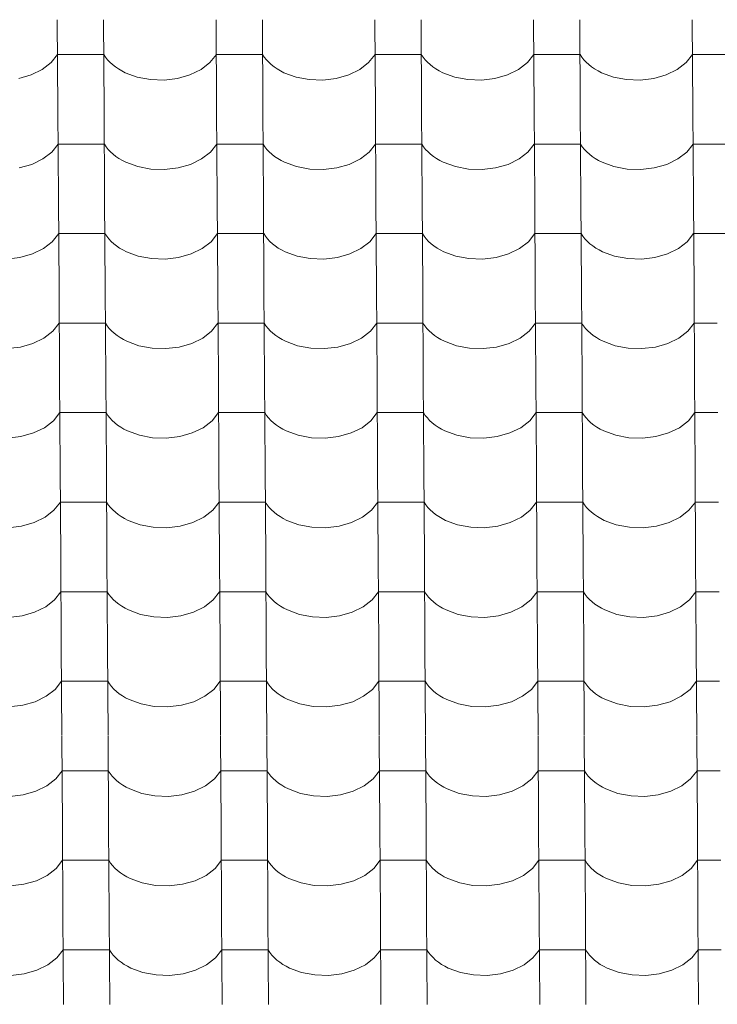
# Model space of a CAD drawing. Header units: millimetres. Extents: x -29001 to 109416, y -1251 to 13451.
# Tile 144 of 163: x -5852 to -5127, y 8009 to 9032. Entities that reach past the tile are written whole.
import ezdxf

# ---------------------------------------------------------------- set-up
doc = ezdxf.new("R2010")
doc.units = ezdxf.units.MM
doc.header["$MEASUREMENT"] = 0
doc.layers.add('POHLED JIŽNÍ_1_Konstrukce - nosné', color=7, linetype='Continuous')
doc.layers.add('POHLED JIŽNÍ_1_Nové_Výplně - Povrchové', color=7, linetype='Continuous')

# ---------------------------------------------------------------- blocks, each defined once
blk = doc.blocks.new('*X1', base_point=(-31394.7, -25864.9))
at = {"layer": 'POHLED JIŽNÍ_1_Nové_Výplně - Povrchové', "color": 21, "linetype": 'Continuous', "lineweight": 20, "true_color": 0xffaaaa}
for p, q in [((-5812.9, 9032.1), (-5812.3, 8939.4)), ((-5764.8, 9032.1), (-5764.3, 8939.4)), ((-5647.9, 9032.1), (-5647.3, 8939.4)), ((-5599.8, 9032.1), (-5599.3, 8939.4)), ((-5482.9, 9032.1), (-5482.3, 8939.4)), ((-5434.8, 9032.1), (-5434.3, 8939.4)), ((-5317.9, 9032.1), (-5317.3, 8939.4)), ((-5269.8, 9032.1), (-5269.3, 8939.4)), ((-5152.9, 9032.1), (-5152.3, 8939.4)), ((-5819.3, 8987.6), (-5812.6, 8995.9)), ((-5788.6, 8995.9), (-5812.6, 8995.9)), ((-5764.6, 8995.9), (-5788.6, 8995.9)), ((-5764.6, 8995.9), (-5762.8, 8993.2)), ((-5762.8, 8993.2), (-5760.6, 8990.5)), ((-5760.6, 8990.5), (-5758.2, 8987.9)), ((-5654.3, 8987.6), (-5647.6, 8995.9)), ((-5623.6, 8995.9), (-5647.6, 8995.9)), ((-5599.6, 8995.9), (-5623.6, 8995.9)), ((-5599.6, 8995.9), (-5597.8, 8993.2)), ((-5597.8, 8993.2), (-5595.6, 8990.5)), ((-5595.6, 8990.5), (-5593.2, 8987.9)), ((-5489.3, 8987.6), (-5482.6, 8995.9)), ((-5458.6, 8995.9), (-5482.6, 8995.9)), ((-5434.6, 8995.9), (-5458.6, 8995.9)), ((-5434.6, 8995.9), (-5432.8, 8993.2)), ((-5432.8, 8993.2), (-5430.6, 8990.5)), ((-5430.6, 8990.5), (-5428.2, 8987.9)), ((-5324.3, 8987.6), (-5317.6, 8995.9)), ((-5293.6, 8995.9), (-5317.6, 8995.9)), ((-5269.6, 8995.9), (-5293.6, 8995.9)), ((-5269.6, 8995.9), (-5267.8, 8993.2)), ((-5267.8, 8993.2), (-5265.6, 8990.5)), ((-5265.6, 8990.5), (-5263.2, 8987.9)), ((-5159.3, 8987.6), (-5152.7, 8995.9)), ((-5128.6, 8995.9), (-5152.7, 8995.9)), ((-5104.6, 8995.9), (-5128.6, 8995.9)), ((-5840, 8974.8), (-5828.5, 8980.4)), ((-5828.5, 8980.4), (-5819.3, 8987.6)), ((-5758.2, 8987.9), (-5755.5, 8985.4)), ((-5755.5, 8985.4), (-5752.6, 8983.1)), ((-5752.6, 8983.1), (-5749.4, 8980.9)), ((-5749.4, 8980.9), (-5745.9, 8978.9)), ((-5675, 8974.8), (-5663.5, 8980.4)), ((-5663.5, 8980.4), (-5654.3, 8987.6)), ((-5593.2, 8987.9), (-5590.5, 8985.4)), ((-5590.5, 8985.4), (-5587.6, 8983.1)), ((-5587.6, 8983.1), (-5584.4, 8980.9)), ((-5584.4, 8980.9), (-5580.9, 8978.9)), ((-5510, 8974.8), (-5498.5, 8980.4)), ((-5498.5, 8980.4), (-5489.3, 8987.6)), ((-5428.2, 8987.9), (-5425.5, 8985.4)), ((-5425.5, 8985.4), (-5422.6, 8983.1)), ((-5422.6, 8983.1), (-5419.4, 8980.9)), ((-5419.4, 8980.9), (-5415.9, 8978.9)), ((-5345, 8974.8), (-5333.5, 8980.4)), ((-5333.5, 8980.4), (-5324.3, 8987.6)), ((-5263.2, 8987.9), (-5260.5, 8985.4)), ((-5260.5, 8985.4), (-5257.6, 8983.1)), ((-5257.6, 8983.1), (-5254.4, 8980.9)), ((-5254.4, 8980.9), (-5250.9, 8978.9)), ((-5180, 8974.8), (-5168.5, 8980.4)), ((-5168.5, 8980.4), (-5159.3, 8987.6)), ((-5853, 8971.1), (-5840, 8974.8)), ((-5745.9, 8978.9), (-5742.3, 8977)), ((-5742.3, 8977), (-5729.8, 8972.5)), ((-5729.8, 8972.5), (-5716.1, 8969.9)), ((-5716.1, 8969.9), (-5702, 8969.4)), ((-5702, 8969.4), (-5688, 8971.1)), ((-5688, 8971.1), (-5675, 8974.8)), ((-5580.9, 8978.9), (-5577.3, 8977)), ((-5577.3, 8977), (-5564.8, 8972.5)), ((-5564.8, 8972.5), (-5551.2, 8969.9)), ((-5551.2, 8969.9), (-5537, 8969.4)), ((-5537, 8969.4), (-5523, 8971.1)), ((-5523, 8971.1), (-5510, 8974.8)), ((-5415.9, 8978.9), (-5412.3, 8977)), ((-5412.3, 8977), (-5399.8, 8972.5)), ((-5399.8, 8972.5), (-5386.2, 8969.9)), ((-5386.2, 8969.9), (-5372, 8969.4)), ((-5372, 8969.4), (-5358, 8971.1)), ((-5358, 8971.1), (-5345, 8974.8)), ((-5250.9, 8978.9), (-5247.3, 8977)), ((-5247.3, 8977), (-5234.8, 8972.5)), ((-5234.8, 8972.5), (-5221.2, 8969.9)), ((-5221.2, 8969.9), (-5207, 8969.4)), ((-5207, 8969.4), (-5193, 8971.1)), ((-5193, 8971.1), (-5180, 8974.8)), ((-5812.3, 8939.1), (-5811.7, 8846.4)), ((-5764.3, 8939.1), (-5763.7, 8846.4)), ((-5647.3, 8939.1), (-5646.7, 8846.4)), ((-5599.3, 8939.1), (-5598.7, 8846.4)), ((-5482.3, 8939.1), (-5481.7, 8846.4)), ((-5434.3, 8939.1), (-5433.7, 8846.4)), ((-5317.3, 8939.1), (-5316.7, 8846.4)), ((-5269.3, 8939.1), (-5268.7, 8846.4)), ((-5152.3, 8939.1), (-5151.7, 8846.4)), ((-5818.7, 8894.5), (-5812.1, 8902.9)), ((-5788, 8902.9), (-5812.1, 8902.9)), ((-5764, 8902.9), (-5788, 8902.9)), ((-5764, 8902.9), (-5762.2, 8900.1)), ((-5762.2, 8900.1), (-5760, 8897.4)), ((-5653.7, 8894.5), (-5647.1, 8902.9)), ((-5623, 8902.9), (-5647.1, 8902.9)), ((-5599, 8902.9), (-5623, 8902.9)), ((-5599, 8902.9), (-5597.2, 8900.1)), ((-5597.2, 8900.1), (-5595, 8897.4)), ((-5488.7, 8894.5), (-5482.1, 8902.9)), ((-5458, 8902.9), (-5482.1, 8902.9)), ((-5434, 8902.9), (-5458, 8902.9)), ((-5434, 8902.9), (-5432.2, 8900.1)), ((-5432.2, 8900.1), (-5430.1, 8897.4)), ((-5323.7, 8894.5), (-5317.1, 8902.9)), ((-5293.1, 8902.9), (-5317.1, 8902.9)), ((-5269, 8902.9), (-5293.1, 8902.9)), ((-5269, 8902.9), (-5267.2, 8900.1)), ((-5267.2, 8900.1), (-5265.1, 8897.4)), ((-5158.7, 8894.5), (-5152.1, 8902.9)), ((-5128.1, 8902.9), (-5152.1, 8902.9)), ((-5104, 8902.9), (-5128.1, 8902.9)), ((-5827.9, 8887.4), (-5818.7, 8894.5)), ((-5760, 8897.4), (-5757.6, 8894.9)), ((-5757.6, 8894.9), (-5754.9, 8892.4)), ((-5754.9, 8892.4), (-5752, 8890.1)), ((-5752, 8890.1), (-5748.8, 8887.9)), ((-5748.8, 8887.9), (-5745.3, 8885.9)), ((-5662.9, 8887.4), (-5653.7, 8894.5)), ((-5595, 8897.4), (-5592.6, 8894.9)), ((-5592.6, 8894.9), (-5589.9, 8892.4)), ((-5589.9, 8892.4), (-5587, 8890.1)), ((-5587, 8890.1), (-5583.8, 8887.9)), ((-5583.8, 8887.9), (-5580.4, 8885.9)), ((-5497.9, 8887.4), (-5488.7, 8894.5)), ((-5430.1, 8897.4), (-5427.6, 8894.9)), ((-5427.6, 8894.9), (-5424.9, 8892.4)), ((-5424.9, 8892.4), (-5422, 8890.1)), ((-5422, 8890.1), (-5418.8, 8887.9)), ((-5418.8, 8887.9), (-5415.4, 8885.9)), ((-5332.9, 8887.4), (-5323.7, 8894.5)), ((-5265.1, 8897.4), (-5262.6, 8894.9)), ((-5262.6, 8894.9), (-5259.9, 8892.4)), ((-5259.9, 8892.4), (-5257, 8890.1)), ((-5257, 8890.1), (-5253.8, 8887.9)), ((-5253.8, 8887.9), (-5250.4, 8885.9)), ((-5168, 8887.4), (-5158.7, 8894.5)), ((-5852.4, 8878.1), (-5839.4, 8881.8)), ((-5839.4, 8881.8), (-5827.9, 8887.4)), ((-5745.3, 8885.9), (-5741.7, 8884)), ((-5741.7, 8884), (-5729.2, 8879.5)), ((-5729.2, 8879.5), (-5715.6, 8876.9)), ((-5701.4, 8876.4), (-5687.4, 8878.1)), ((-5687.4, 8878.1), (-5674.4, 8881.8)), ((-5674.4, 8881.8), (-5662.9, 8887.4)), ((-5580.4, 8885.9), (-5576.7, 8884)), ((-5576.7, 8884), (-5564.2, 8879.5)), ((-5564.2, 8879.5), (-5550.6, 8876.9)), ((-5536.4, 8876.4), (-5522.4, 8878.1)), ((-5522.4, 8878.1), (-5509.4, 8881.8)), ((-5509.4, 8881.8), (-5497.9, 8887.4)), ((-5415.4, 8885.9), (-5411.7, 8884)), ((-5411.7, 8884), (-5399.2, 8879.5)), ((-5399.2, 8879.5), (-5385.6, 8876.9)), ((-5371.4, 8876.4), (-5357.4, 8878.1)), ((-5357.4, 8878.1), (-5344.4, 8881.8)), ((-5344.4, 8881.8), (-5332.9, 8887.4)), ((-5250.4, 8885.9), (-5246.7, 8884)), ((-5246.7, 8884), (-5234.3, 8879.5)), ((-5234.3, 8879.5), (-5220.6, 8876.9)), ((-5206.4, 8876.4), (-5192.4, 8878.1)), ((-5192.4, 8878.1), (-5179.4, 8881.8)), ((-5179.4, 8881.8), (-5168, 8887.4)), ((-5715.6, 8876.9), (-5701.4, 8876.4)), ((-5550.6, 8876.9), (-5536.4, 8876.4)), ((-5385.6, 8876.9), (-5371.4, 8876.4)), ((-5220.6, 8876.9), (-5206.4, 8876.4)), ((-5811.7, 8846.1), (-5811.1, 8753.4)), ((-5763.7, 8846.1), (-5763.1, 8753.4)), ((-5646.7, 8846.1), (-5646.1, 8753.4)), ((-5598.7, 8846.1), (-5598.1, 8753.4)), ((-5481.7, 8846.1), (-5481.1, 8753.4)), ((-5433.7, 8846.1), (-5433.1, 8753.4)), ((-5316.7, 8846.1), (-5316.1, 8753.4)), ((-5268.7, 8846.1), (-5268.1, 8753.4)), ((-5151.7, 8846.1), (-5151.1, 8753.4)), ((-5818.1, 8801.5), (-5811.5, 8809.9)), ((-5787.5, 8809.9), (-5811.5, 8809.9)), ((-5763.4, 8809.9), (-5787.5, 8809.9)), ((-5763.4, 8809.9), (-5761.6, 8807.1)), ((-5761.6, 8807.1), (-5759.5, 8804.4)), ((-5653.1, 8801.5), (-5646.5, 8809.9)), ((-5622.5, 8809.9), (-5646.5, 8809.9)), ((-5598.4, 8809.9), (-5622.5, 8809.9)), ((-5598.4, 8809.9), (-5596.6, 8807.1)), ((-5596.6, 8807.1), (-5594.5, 8804.4)), ((-5488.1, 8801.5), (-5481.5, 8809.9)), ((-5457.5, 8809.9), (-5481.5, 8809.9)), ((-5433.4, 8809.9), (-5457.5, 8809.9)), ((-5433.4, 8809.9), (-5431.6, 8807.1)), ((-5431.6, 8807.1), (-5429.5, 8804.4)), ((-5323.1, 8801.5), (-5316.5, 8809.9)), ((-5292.5, 8809.9), (-5316.5, 8809.9)), ((-5268.5, 8809.9), (-5292.5, 8809.9)), ((-5268.5, 8809.9), (-5266.6, 8807.1)), ((-5266.6, 8807.1), (-5264.5, 8804.4)), ((-5158.1, 8801.5), (-5151.5, 8809.9)), ((-5127.5, 8809.9), (-5151.5, 8809.9)), ((-5103.5, 8809.9), (-5127.5, 8809.9)), ((-5827.4, 8794.4), (-5818.1, 8801.5)), ((-5759.5, 8804.4), (-5757, 8801.8)), ((-5757, 8801.8), (-5754.3, 8799.4)), ((-5754.3, 8799.4), (-5751.4, 8797.1)), ((-5751.4, 8797.1), (-5748.2, 8794.9)), ((-5662.4, 8794.4), (-5653.1, 8801.5)), ((-5594.5, 8804.4), (-5592, 8801.8)), ((-5592, 8801.8), (-5589.3, 8799.4)), ((-5589.3, 8799.4), (-5586.4, 8797.1)), ((-5586.4, 8797.1), (-5583.2, 8794.9)), ((-5497.4, 8794.4), (-5488.1, 8801.5)), ((-5429.5, 8804.4), (-5427, 8801.8)), ((-5427, 8801.8), (-5424.3, 8799.4)), ((-5424.3, 8799.4), (-5421.4, 8797.1)), ((-5421.4, 8797.1), (-5418.2, 8794.9)), ((-5332.4, 8794.4), (-5323.1, 8801.5)), ((-5264.5, 8804.4), (-5262, 8801.8)), ((-5262, 8801.8), (-5259.4, 8799.4)), ((-5259.4, 8799.4), (-5256.4, 8797.1)), ((-5256.4, 8797.1), (-5253.2, 8794.9)), ((-5167.4, 8794.4), (-5158.1, 8801.5)), ((-5851.8, 8785.1), (-5838.8, 8788.8)), ((-5838.8, 8788.8), (-5827.4, 8794.4)), ((-5748.2, 8794.9), (-5744.8, 8792.9)), ((-5744.8, 8792.9), (-5741.1, 8791)), ((-5741.1, 8791), (-5728.7, 8786.4)), ((-5728.7, 8786.4), (-5715, 8783.9)), ((-5686.8, 8785.1), (-5673.8, 8788.8)), ((-5673.8, 8788.8), (-5662.4, 8794.4)), ((-5583.2, 8794.9), (-5579.8, 8792.9)), ((-5579.8, 8792.9), (-5576.1, 8791)), ((-5576.1, 8791), (-5563.7, 8786.4)), ((-5563.7, 8786.4), (-5550, 8783.9)), ((-5521.8, 8785.1), (-5508.8, 8788.8)), ((-5508.8, 8788.8), (-5497.4, 8794.4)), ((-5418.2, 8794.9), (-5414.8, 8792.9)), ((-5414.8, 8792.9), (-5411.1, 8791)), ((-5411.1, 8791), (-5398.7, 8786.4)), ((-5398.7, 8786.4), (-5385, 8783.9)), ((-5356.8, 8785.1), (-5343.8, 8788.8)), ((-5343.8, 8788.8), (-5332.4, 8794.4)), ((-5253.2, 8794.9), (-5249.8, 8792.9)), ((-5249.8, 8792.9), (-5246.1, 8791)), ((-5246.1, 8791), (-5233.7, 8786.4)), ((-5233.7, 8786.4), (-5220, 8783.9)), ((-5191.8, 8785.1), (-5178.8, 8788.8)), ((-5178.8, 8788.8), (-5167.4, 8794.4)), ((-5865.8, 8783.4), (-5851.8, 8785.1)), ((-5715, 8783.9), (-5700.8, 8783.4)), ((-5700.8, 8783.4), (-5686.8, 8785.1)), ((-5550, 8783.9), (-5535.8, 8783.4)), ((-5535.8, 8783.4), (-5521.8, 8785.1)), ((-5385, 8783.9), (-5370.8, 8783.4)), ((-5370.8, 8783.4), (-5356.8, 8785.1)), ((-5220, 8783.9), (-5205.8, 8783.4)), ((-5205.8, 8783.4), (-5191.8, 8785.1)), ((-5811.1, 8753.1), (-5810.5, 8660.4)), ((-5763.1, 8753.1), (-5762.5, 8660.4)), ((-5646.1, 8753.1), (-5645.5, 8660.4)), ((-5598.1, 8753.1), (-5597.5, 8660.4)), ((-5481.1, 8753.1), (-5480.5, 8660.4)), ((-5433.1, 8753.1), (-5432.5, 8660.4)), ((-5316.1, 8753.1), (-5315.6, 8660.4)), ((-5268.1, 8753.1), (-5267.5, 8660.4)), ((-5151.1, 8753.1), (-5150.6, 8660.4)), ((-5817.5, 8708.5), (-5810.9, 8716.9)), ((-5786.9, 8716.9), (-5810.9, 8716.9)), ((-5762.9, 8716.9), (-5786.9, 8716.9)), ((-5762.9, 8716.9), (-5761, 8714.1)), ((-5761, 8714.1), (-5758.9, 8711.4)), ((-5652.5, 8708.5), (-5645.9, 8716.9)), ((-5621.9, 8716.9), (-5645.9, 8716.9)), ((-5597.9, 8716.9), (-5621.9, 8716.9)), ((-5597.9, 8716.9), (-5596, 8714.1)), ((-5596, 8714.1), (-5593.9, 8711.4)), ((-5487.5, 8708.5), (-5480.9, 8716.9)), ((-5456.9, 8716.9), (-5480.9, 8716.9)), ((-5432.9, 8716.9), (-5456.9, 8716.9)), ((-5432.9, 8716.9), (-5431, 8714.1)), ((-5431, 8714.1), (-5428.9, 8711.4)), ((-5322.5, 8708.5), (-5315.9, 8716.9)), ((-5291.9, 8716.9), (-5315.9, 8716.9)), ((-5267.9, 8716.9), (-5291.9, 8716.9)), ((-5267.9, 8716.9), (-5266, 8714.1)), ((-5266, 8714.1), (-5263.9, 8711.4)), ((-5157.5, 8708.5), (-5150.9, 8716.9)), ((-5126.9, 8716.9), (-5150.9, 8716.9)), ((-5826.8, 8701.4), (-5817.5, 8708.5)), ((-5758.9, 8711.4), (-5756.5, 8708.8)), ((-5756.5, 8708.8), (-5753.8, 8706.4)), ((-5753.8, 8706.4), (-5750.8, 8704)), ((-5750.8, 8704), (-5747.6, 8701.9)), ((-5661.8, 8701.4), (-5652.5, 8708.5)), ((-5593.9, 8711.4), (-5591.5, 8708.8)), ((-5591.5, 8708.8), (-5588.8, 8706.4)), ((-5588.8, 8706.4), (-5585.8, 8704)), ((-5585.8, 8704), (-5582.6, 8701.9)), ((-5496.8, 8701.4), (-5487.5, 8708.5)), ((-5428.9, 8711.4), (-5426.5, 8708.8)), ((-5426.5, 8708.8), (-5423.8, 8706.4)), ((-5423.8, 8706.4), (-5420.8, 8704)), ((-5420.8, 8704), (-5417.6, 8701.9)), ((-5331.8, 8701.4), (-5322.5, 8708.5)), ((-5263.9, 8711.4), (-5261.5, 8708.8)), ((-5261.5, 8708.8), (-5258.8, 8706.4)), ((-5258.8, 8706.4), (-5255.8, 8704)), ((-5255.8, 8704), (-5252.6, 8701.9)), ((-5166.8, 8701.4), (-5157.5, 8708.5)), ((-5851.3, 8692), (-5838.2, 8695.8)), ((-5838.2, 8695.8), (-5826.8, 8701.4)), ((-5747.6, 8701.9), (-5744.2, 8699.9)), ((-5744.2, 8699.9), (-5740.6, 8698)), ((-5740.6, 8698), (-5728.1, 8693.4)), ((-5686.3, 8692), (-5673.2, 8695.8)), ((-5673.2, 8695.8), (-5661.8, 8701.4)), ((-5582.6, 8701.9), (-5579.2, 8699.9)), ((-5579.2, 8699.9), (-5575.6, 8698)), ((-5575.6, 8698), (-5563.1, 8693.4)), ((-5521.3, 8692), (-5508.2, 8695.8)), ((-5508.2, 8695.8), (-5496.8, 8701.4)), ((-5417.6, 8701.9), (-5414.2, 8699.9)), ((-5414.2, 8699.9), (-5410.6, 8698)), ((-5410.6, 8698), (-5398.1, 8693.4)), ((-5356.3, 8692), (-5343.2, 8695.8)), ((-5343.2, 8695.8), (-5331.8, 8701.4)), ((-5252.6, 8701.9), (-5249.2, 8699.9)), ((-5249.2, 8699.9), (-5245.6, 8698)), ((-5245.6, 8698), (-5233.1, 8693.4)), ((-5191.3, 8692), (-5178.2, 8695.8)), ((-5178.2, 8695.8), (-5166.8, 8701.4)), ((-5865.2, 8690.4), (-5851.3, 8692)), ((-5728.1, 8693.4), (-5714.4, 8690.8)), ((-5714.4, 8690.8), (-5700.2, 8690.4)), ((-5700.2, 8690.4), (-5686.3, 8692)), ((-5563.1, 8693.4), (-5549.4, 8690.8)), ((-5549.4, 8690.8), (-5535.2, 8690.4)), ((-5535.2, 8690.4), (-5521.3, 8692)), ((-5398.1, 8693.4), (-5384.4, 8690.8)), ((-5384.4, 8690.8), (-5370.2, 8690.4)), ((-5370.2, 8690.4), (-5356.3, 8692)), ((-5233.1, 8693.4), (-5219.4, 8690.8)), ((-5219.4, 8690.8), (-5205.2, 8690.4)), ((-5205.2, 8690.4), (-5191.3, 8692)), ((-5810.5, 8660.1), (-5810, 8567.4)), ((-5762.5, 8660.1), (-5761.9, 8567.4)), ((-5645.5, 8660.1), (-5645, 8567.4)), ((-5597.5, 8660.1), (-5596.9, 8567.4)), ((-5480.5, 8660.1), (-5480, 8567.4)), ((-5432.5, 8660.1), (-5431.9, 8567.4)), ((-5315.5, 8660.1), (-5315, 8567.4)), ((-5267.5, 8660.1), (-5266.9, 8567.4)), ((-5150.6, 8660.1), (-5150, 8567.4)), ((-5816.9, 8615.5), (-5810.3, 8623.9)), ((-5786.3, 8623.9), (-5810.3, 8623.9)), ((-5762.3, 8623.9), (-5786.3, 8623.9)), ((-5762.3, 8623.9), (-5760.4, 8621.1)), ((-5651.9, 8615.5), (-5645.3, 8623.9)), ((-5621.3, 8623.9), (-5645.3, 8623.9)), ((-5597.3, 8623.9), (-5621.3, 8623.9)), ((-5597.3, 8623.9), (-5595.4, 8621.1)), ((-5486.9, 8615.5), (-5480.3, 8623.9)), ((-5456.3, 8623.9), (-5480.3, 8623.9)), ((-5432.3, 8623.9), (-5456.3, 8623.9)), ((-5432.3, 8623.9), (-5430.4, 8621.1)), ((-5321.9, 8615.5), (-5315.3, 8623.9)), ((-5291.3, 8623.9), (-5315.3, 8623.9)), ((-5267.3, 8623.9), (-5291.3, 8623.9)), ((-5267.3, 8623.9), (-5265.4, 8621.1)), ((-5156.9, 8615.5), (-5150.3, 8623.9)), ((-5126.3, 8623.9), (-5150.3, 8623.9)), ((-5826.2, 8608.3), (-5816.9, 8615.5)), ((-5760.4, 8621.1), (-5758.3, 8618.4)), ((-5758.3, 8618.4), (-5755.9, 8615.8)), ((-5755.9, 8615.8), (-5753.2, 8613.4)), ((-5753.2, 8613.4), (-5750.2, 8611)), ((-5661.2, 8608.3), (-5651.9, 8615.5)), ((-5595.4, 8621.1), (-5593.3, 8618.4)), ((-5593.3, 8618.4), (-5590.9, 8615.8)), ((-5590.9, 8615.8), (-5588.2, 8613.4)), ((-5588.2, 8613.4), (-5585.2, 8611)), ((-5496.2, 8608.3), (-5486.9, 8615.5)), ((-5430.4, 8621.1), (-5428.3, 8618.4)), ((-5428.3, 8618.4), (-5425.9, 8615.8)), ((-5425.9, 8615.8), (-5423.2, 8613.4)), ((-5423.2, 8613.4), (-5420.2, 8611)), ((-5331.2, 8608.3), (-5321.9, 8615.5)), ((-5265.4, 8621.1), (-5263.3, 8618.4)), ((-5263.3, 8618.4), (-5260.9, 8615.8)), ((-5260.9, 8615.8), (-5258.2, 8613.4)), ((-5258.2, 8613.4), (-5255.2, 8611)), ((-5166.2, 8608.3), (-5156.9, 8615.5)), ((-5850.7, 8599), (-5837.6, 8602.8)), ((-5837.6, 8602.8), (-5826.2, 8608.3)), ((-5750.2, 8611), (-5747, 8608.9)), ((-5747, 8608.9), (-5743.6, 8606.8)), ((-5743.6, 8606.8), (-5740, 8605)), ((-5740, 8605), (-5727.5, 8600.4)), ((-5685.7, 8599), (-5672.6, 8602.8)), ((-5672.6, 8602.8), (-5661.2, 8608.3)), ((-5585.2, 8611), (-5582, 8608.9)), ((-5582, 8608.9), (-5578.6, 8606.8)), ((-5578.6, 8606.8), (-5575, 8605)), ((-5575, 8605), (-5562.5, 8600.4)), ((-5520.7, 8599), (-5507.6, 8602.8)), ((-5507.6, 8602.8), (-5496.2, 8608.3)), ((-5420.2, 8611), (-5417, 8608.9)), ((-5417, 8608.9), (-5413.6, 8606.8)), ((-5413.6, 8606.8), (-5410, 8605)), ((-5410, 8605), (-5397.5, 8600.4)), ((-5355.7, 8599), (-5342.6, 8602.8)), ((-5342.6, 8602.8), (-5331.2, 8608.3)), ((-5255.2, 8611), (-5252, 8608.9)), ((-5252, 8608.9), (-5248.6, 8606.8)), ((-5248.6, 8606.8), (-5245, 8605)), ((-5245, 8605), (-5232.5, 8600.4)), ((-5190.7, 8599), (-5177.6, 8602.8)), ((-5177.6, 8602.8), (-5166.2, 8608.3)), ((-5864.6, 8597.4), (-5850.7, 8599)), ((-5727.5, 8600.4), (-5713.8, 8597.8)), ((-5713.8, 8597.8), (-5699.6, 8597.4)), ((-5699.6, 8597.4), (-5685.7, 8599)), ((-5562.5, 8600.4), (-5548.8, 8597.8)), ((-5548.8, 8597.8), (-5534.6, 8597.4)), ((-5534.6, 8597.4), (-5520.7, 8599)), ((-5397.5, 8600.4), (-5383.8, 8597.8)), ((-5383.8, 8597.8), (-5369.6, 8597.4)), ((-5369.6, 8597.4), (-5355.7, 8599)), ((-5232.5, 8600.4), (-5218.8, 8597.8)), ((-5218.8, 8597.8), (-5204.6, 8597.4)), ((-5204.6, 8597.4), (-5190.7, 8599)), ((-5810, 8567.1), (-5809.4, 8474.4)), ((-5761.9, 8567.1), (-5761.3, 8474.4)), ((-5645, 8567.1), (-5644.4, 8474.4)), ((-5596.9, 8567.1), (-5596.3, 8474.4)), ((-5480, 8567.1), (-5479.4, 8474.4)), ((-5431.9, 8567.1), (-5431.4, 8474.4)), ((-5315, 8567.1), (-5314.4, 8474.4)), ((-5266.9, 8567.1), (-5266.4, 8474.4)), ((-5150, 8567.1), (-5149.4, 8474.4)), ((-5816.4, 8522.5), (-5809.7, 8530.9)), ((-5785.7, 8530.9), (-5809.7, 8530.9)), ((-5761.7, 8530.9), (-5785.7, 8530.9)), ((-5761.7, 8530.9), (-5759.9, 8528.1)), ((-5651.4, 8522.5), (-5644.7, 8530.9)), ((-5620.7, 8530.9), (-5644.7, 8530.9)), ((-5596.7, 8530.9), (-5620.7, 8530.9)), ((-5596.7, 8530.9), (-5594.9, 8528.1)), ((-5486.4, 8522.5), (-5479.7, 8530.9)), ((-5455.7, 8530.9), (-5479.7, 8530.9)), ((-5431.7, 8530.9), (-5455.7, 8530.9)), ((-5431.7, 8530.9), (-5429.9, 8528.1)), ((-5321.4, 8522.5), (-5314.7, 8530.9)), ((-5290.7, 8530.9), (-5314.7, 8530.9)), ((-5266.7, 8530.9), (-5290.7, 8530.9)), ((-5266.7, 8530.9), (-5264.9, 8528.1)), ((-5156.4, 8522.5), (-5149.7, 8530.9)), ((-5125.7, 8530.9), (-5149.7, 8530.9)), ((-5825.6, 8515.3), (-5816.4, 8522.5)), ((-5759.9, 8528.1), (-5757.7, 8525.4)), ((-5757.7, 8525.4), (-5755.3, 8522.8)), ((-5755.3, 8522.8), (-5752.6, 8520.4)), ((-5752.6, 8520.4), (-5749.6, 8518)), ((-5660.6, 8515.3), (-5651.4, 8522.5)), ((-5594.9, 8528.1), (-5592.7, 8525.4)), ((-5592.7, 8525.4), (-5590.3, 8522.8)), ((-5590.3, 8522.8), (-5587.6, 8520.4)), ((-5587.6, 8520.4), (-5584.6, 8518)), ((-5495.6, 8515.3), (-5486.4, 8522.5)), ((-5429.9, 8528.1), (-5427.7, 8525.4)), ((-5427.7, 8525.4), (-5425.3, 8522.8)), ((-5425.3, 8522.8), (-5422.6, 8520.4)), ((-5422.6, 8520.4), (-5419.7, 8518)), ((-5330.6, 8515.3), (-5321.4, 8522.5)), ((-5264.9, 8528.1), (-5262.7, 8525.4)), ((-5262.7, 8525.4), (-5260.3, 8522.8)), ((-5260.3, 8522.8), (-5257.6, 8520.4)), ((-5257.6, 8520.4), (-5254.7, 8518)), ((-5165.6, 8515.3), (-5156.4, 8522.5)), ((-5850.1, 8506), (-5837.1, 8509.7)), ((-5837.1, 8509.7), (-5825.6, 8515.3)), ((-5749.6, 8518), (-5746.4, 8515.9)), ((-5746.4, 8515.9), (-5743, 8513.8)), ((-5743, 8513.8), (-5739.4, 8512)), ((-5739.4, 8512), (-5726.9, 8507.4)), ((-5685.1, 8506), (-5672.1, 8509.7)), ((-5672.1, 8509.7), (-5660.6, 8515.3)), ((-5584.6, 8518), (-5581.4, 8515.9)), ((-5581.4, 8515.9), (-5578, 8513.8)), ((-5578, 8513.8), (-5574.4, 8512)), ((-5574.4, 8512), (-5561.9, 8507.4)), ((-5520.1, 8506), (-5507.1, 8509.7)), ((-5507.1, 8509.7), (-5495.6, 8515.3)), ((-5419.7, 8518), (-5416.5, 8515.9)), ((-5416.5, 8515.9), (-5413, 8513.8)), ((-5413, 8513.8), (-5409.4, 8512)), ((-5409.4, 8512), (-5396.9, 8507.4)), ((-5355.1, 8506), (-5342.1, 8509.7)), ((-5342.1, 8509.7), (-5330.6, 8515.3)), ((-5254.7, 8518), (-5251.5, 8515.9)), ((-5251.5, 8515.9), (-5248, 8513.8)), ((-5248, 8513.8), (-5244.4, 8512)), ((-5244.4, 8512), (-5231.9, 8507.4)), ((-5190.1, 8506), (-5177.1, 8509.7)), ((-5177.1, 8509.7), (-5165.6, 8515.3)), ((-5864.1, 8504.4), (-5850.1, 8506)), ((-5726.9, 8507.4), (-5713.2, 8504.8)), ((-5713.2, 8504.8), (-5699.1, 8504.4)), ((-5699.1, 8504.4), (-5685.1, 8506)), ((-5561.9, 8507.4), (-5548.2, 8504.8)), ((-5548.2, 8504.8), (-5534.1, 8504.4)), ((-5534.1, 8504.4), (-5520.1, 8506)), ((-5396.9, 8507.4), (-5383.2, 8504.8)), ((-5383.2, 8504.8), (-5369.1, 8504.4)), ((-5369.1, 8504.4), (-5355.1, 8506)), ((-5231.9, 8507.4), (-5218.2, 8504.8)), ((-5218.2, 8504.8), (-5204.1, 8504.4)), ((-5204.1, 8504.4), (-5190.1, 8506)), ((-5809.4, 8474), (-5808.8, 8381.4)), ((-5761.3, 8474), (-5760.8, 8381.4)), ((-5644.4, 8474), (-5643.8, 8381.4)), ((-5596.3, 8474), (-5595.8, 8381.4)), ((-5479.4, 8474), (-5478.8, 8381.4)), ((-5431.3, 8474), (-5430.8, 8381.4)), ((-5314.4, 8474), (-5313.8, 8381.4)), ((-5266.4, 8474), (-5265.8, 8381.4)), ((-5149.4, 8474), (-5148.8, 8381.4)), ((-5815.8, 8429.5), (-5809.2, 8437.9)), ((-5785.1, 8437.9), (-5809.2, 8437.9)), ((-5761.1, 8437.9), (-5785.1, 8437.9)), ((-5761.1, 8437.9), (-5759.3, 8435.1)), ((-5650.8, 8429.5), (-5644.2, 8437.9)), ((-5620.1, 8437.9), (-5644.2, 8437.9)), ((-5596.1, 8437.9), (-5620.1, 8437.9)), ((-5596.1, 8437.9), (-5594.3, 8435.1)), ((-5485.8, 8429.5), (-5479.2, 8437.9)), ((-5455.1, 8437.9), (-5479.2, 8437.9)), ((-5431.1, 8437.9), (-5455.1, 8437.9)), ((-5431.1, 8437.9), (-5429.3, 8435.1)), ((-5320.8, 8429.5), (-5314.2, 8437.9)), ((-5290.1, 8437.9), (-5314.2, 8437.9)), ((-5266.1, 8437.9), (-5290.1, 8437.9)), ((-5266.1, 8437.9), (-5264.3, 8435.1)), ((-5155.8, 8429.5), (-5149.2, 8437.9)), ((-5125.1, 8437.9), (-5149.2, 8437.9)), ((-5825, 8422.3), (-5815.8, 8429.5)), ((-5759.3, 8435.1), (-5757.1, 8432.4)), ((-5757.1, 8432.4), (-5754.7, 8429.8)), ((-5754.7, 8429.8), (-5752, 8427.3)), ((-5660, 8422.3), (-5650.8, 8429.5)), ((-5594.3, 8435.1), (-5592.1, 8432.4)), ((-5592.1, 8432.4), (-5589.7, 8429.8)), ((-5589.7, 8429.8), (-5587, 8427.3)), ((-5495, 8422.3), (-5485.8, 8429.5)), ((-5429.3, 8435.1), (-5427.1, 8432.4)), ((-5427.1, 8432.4), (-5424.7, 8429.8)), ((-5424.7, 8429.8), (-5422, 8427.3)), ((-5330, 8422.3), (-5320.8, 8429.5)), ((-5264.3, 8435.1), (-5262.1, 8432.4)), ((-5262.1, 8432.4), (-5259.7, 8429.8)), ((-5259.7, 8429.8), (-5257, 8427.3)), ((-5165, 8422.3), (-5155.8, 8429.5)), ((-5836.5, 8416.7), (-5825, 8422.3)), ((-5752, 8427.3), (-5749.1, 8425)), ((-5749.1, 8425), (-5745.9, 8422.8)), ((-5745.9, 8422.8), (-5742.4, 8420.8)), ((-5742.4, 8420.8), (-5738.8, 8419)), ((-5738.8, 8419), (-5726.3, 8414.4)), ((-5671.5, 8416.7), (-5660, 8422.3)), ((-5587, 8427.3), (-5584.1, 8425)), ((-5584.1, 8425), (-5580.9, 8422.8)), ((-5580.9, 8422.8), (-5577.4, 8420.8)), ((-5577.4, 8420.8), (-5573.8, 8419)), ((-5573.8, 8419), (-5561.3, 8414.4)), ((-5506.5, 8416.7), (-5495, 8422.3)), ((-5422, 8427.3), (-5419.1, 8425)), ((-5419.1, 8425), (-5415.9, 8422.8)), ((-5415.9, 8422.8), (-5412.4, 8420.8)), ((-5412.4, 8420.8), (-5408.8, 8419)), ((-5408.8, 8419), (-5396.3, 8414.4)), ((-5341.5, 8416.7), (-5330, 8422.3)), ((-5257, 8427.3), (-5254.1, 8425)), ((-5254.1, 8425), (-5250.9, 8422.8)), ((-5250.9, 8422.8), (-5247.4, 8420.8)), ((-5247.4, 8420.8), (-5243.8, 8419)), ((-5243.8, 8419), (-5231.3, 8414.4)), ((-5176.5, 8416.7), (-5165, 8422.3)), ((-5863.5, 8411.3), (-5849.5, 8413)), ((-5849.5, 8413), (-5836.5, 8416.7)), ((-5726.3, 8414.4), (-5712.7, 8411.8)), ((-5712.7, 8411.8), (-5698.5, 8411.3)), ((-5698.5, 8411.3), (-5684.5, 8413)), ((-5684.5, 8413), (-5671.5, 8416.7)), ((-5561.3, 8414.4), (-5547.7, 8411.8)), ((-5547.7, 8411.8), (-5533.5, 8411.3)), ((-5533.5, 8411.3), (-5519.5, 8413)), ((-5519.5, 8413), (-5506.5, 8416.7)), ((-5396.3, 8414.4), (-5382.7, 8411.8)), ((-5382.7, 8411.8), (-5368.5, 8411.3)), ((-5368.5, 8411.3), (-5354.5, 8413)), ((-5354.5, 8413), (-5341.5, 8416.7)), ((-5231.3, 8414.4), (-5217.7, 8411.8)), ((-5217.7, 8411.8), (-5203.5, 8411.3)), ((-5203.5, 8411.3), (-5189.5, 8413)), ((-5189.5, 8413), (-5176.5, 8416.7)), ((-5808.8, 8381), (-5808.2, 8288.4)), ((-5760.8, 8381), (-5760.2, 8288.4)), ((-5643.8, 8381), (-5643.2, 8288.4)), ((-5595.8, 8381), (-5595.2, 8288.4)), ((-5478.8, 8381), (-5478.2, 8288.4)), ((-5430.8, 8381), (-5430.2, 8288.4)), ((-5313.8, 8381), (-5313.2, 8288.4)), ((-5265.8, 8381), (-5265.2, 8288.4)), ((-5148.8, 8381), (-5148.2, 8288.4)), ((-5824.5, 8329.3), (-5815.2, 8336.5)), ((-5815.2, 8336.5), (-5808.6, 8344.9)), ((-5784.6, 8344.9), (-5808.6, 8344.9)), ((-5760.5, 8344.9), (-5784.6, 8344.9)), ((-5760.5, 8344.9), (-5758.7, 8342.1)), ((-5758.7, 8342.1), (-5756.6, 8339.4)), ((-5756.6, 8339.4), (-5754.1, 8336.8)), ((-5754.1, 8336.8), (-5751.4, 8334.3)), ((-5659.5, 8329.3), (-5650.2, 8336.5)), ((-5650.2, 8336.5), (-5643.6, 8344.9)), ((-5619.6, 8344.9), (-5643.6, 8344.9)), ((-5595.5, 8344.9), (-5619.6, 8344.9)), ((-5595.5, 8344.9), (-5593.7, 8342.1)), ((-5593.7, 8342.1), (-5591.6, 8339.4)), ((-5591.6, 8339.4), (-5589.1, 8336.8)), ((-5589.1, 8336.8), (-5586.4, 8334.3)), ((-5494.5, 8329.3), (-5485.2, 8336.5)), ((-5485.2, 8336.5), (-5478.6, 8344.9)), ((-5454.6, 8344.9), (-5478.6, 8344.9)), ((-5430.5, 8344.9), (-5454.6, 8344.9)), ((-5430.5, 8344.9), (-5428.7, 8342.1)), ((-5428.7, 8342.1), (-5426.6, 8339.4)), ((-5426.6, 8339.4), (-5424.1, 8336.8)), ((-5424.1, 8336.8), (-5421.4, 8334.3)), ((-5329.5, 8329.3), (-5320.2, 8336.5)), ((-5320.2, 8336.5), (-5313.6, 8344.9)), ((-5289.6, 8344.9), (-5313.6, 8344.9)), ((-5265.5, 8344.9), (-5289.6, 8344.9)), ((-5265.5, 8344.9), (-5263.7, 8342.1)), ((-5263.7, 8342.1), (-5261.6, 8339.4)), ((-5261.6, 8339.4), (-5259.1, 8336.8)), ((-5259.1, 8336.8), (-5256.4, 8334.3)), ((-5164.5, 8329.3), (-5155.2, 8336.5)), ((-5155.2, 8336.5), (-5148.6, 8344.9)), ((-5124.6, 8344.9), (-5148.6, 8344.9)), ((-5835.9, 8323.7), (-5824.5, 8329.3)), ((-5751.4, 8334.3), (-5748.5, 8332)), ((-5748.5, 8332), (-5745.3, 8329.8)), ((-5745.3, 8329.8), (-5741.9, 8327.8)), ((-5741.9, 8327.8), (-5738.2, 8326)), ((-5738.2, 8326), (-5725.8, 8321.4)), ((-5670.9, 8323.7), (-5659.5, 8329.3)), ((-5586.4, 8334.3), (-5583.5, 8332)), ((-5583.5, 8332), (-5580.3, 8329.8)), ((-5580.3, 8329.8), (-5576.9, 8327.8)), ((-5576.9, 8327.8), (-5573.2, 8326)), ((-5573.2, 8326), (-5560.8, 8321.4)), ((-5505.9, 8323.7), (-5494.5, 8329.3)), ((-5421.4, 8334.3), (-5418.5, 8332)), ((-5418.5, 8332), (-5415.3, 8329.8)), ((-5415.3, 8329.8), (-5411.9, 8327.8)), ((-5411.9, 8327.8), (-5408.2, 8326)), ((-5408.2, 8326), (-5395.8, 8321.4)), ((-5340.9, 8323.7), (-5329.5, 8329.3)), ((-5256.4, 8334.3), (-5253.5, 8332)), ((-5253.5, 8332), (-5250.3, 8329.8)), ((-5250.3, 8329.8), (-5246.9, 8327.8)), ((-5246.9, 8327.8), (-5243.2, 8326)), ((-5243.2, 8326), (-5230.8, 8321.4)), ((-5175.9, 8323.7), (-5164.5, 8329.3)), ((-5862.9, 8318.3), (-5848.9, 8320)), ((-5848.9, 8320), (-5835.9, 8323.7)), ((-5725.8, 8321.4), (-5712.1, 8318.8)), ((-5712.1, 8318.8), (-5697.9, 8318.3)), ((-5697.9, 8318.3), (-5683.9, 8320)), ((-5683.9, 8320), (-5670.9, 8323.7)), ((-5560.8, 8321.4), (-5547.1, 8318.8)), ((-5547.1, 8318.8), (-5532.9, 8318.3)), ((-5532.9, 8318.3), (-5518.9, 8320)), ((-5518.9, 8320), (-5505.9, 8323.7)), ((-5395.8, 8321.4), (-5382.1, 8318.8)), ((-5382.1, 8318.8), (-5367.9, 8318.3)), ((-5367.9, 8318.3), (-5353.9, 8320)), ((-5353.9, 8320), (-5340.9, 8323.7)), ((-5230.8, 8321.4), (-5217.1, 8318.8)), ((-5217.1, 8318.8), (-5202.9, 8318.3)), ((-5202.9, 8318.3), (-5188.9, 8320)), ((-5188.9, 8320), (-5175.9, 8323.7)), ((-5808.2, 8288), (-5807.6, 8195.4)), ((-5760.2, 8288), (-5759.6, 8195.4)), ((-5643.2, 8288), (-5642.6, 8195.4)), ((-5595.2, 8288), (-5594.6, 8195.4)), ((-5478.2, 8288), (-5477.6, 8195.4)), ((-5430.2, 8288), (-5429.6, 8195.4)), ((-5313.2, 8288), (-5312.6, 8195.4)), ((-5265.2, 8288), (-5264.6, 8195.4)), ((-5148.2, 8288), (-5147.6, 8195.4)), ((-5814.6, 8243.5), (-5808, 8251.9)), ((-5784, 8251.9), (-5808, 8251.9)), ((-5760, 8251.9), (-5784, 8251.9)), ((-5760, 8251.9), (-5758.1, 8249.1)), ((-5758.1, 8249.1), (-5756, 8246.4)), ((-5756, 8246.4), (-5753.6, 8243.8)), ((-5753.6, 8243.8), (-5750.9, 8241.3)), ((-5649.6, 8243.5), (-5643, 8251.9)), ((-5619, 8251.9), (-5643, 8251.9)), ((-5595, 8251.9), (-5619, 8251.9)), ((-5595, 8251.9), (-5593.1, 8249.1)), ((-5593.1, 8249.1), (-5591, 8246.4)), ((-5591, 8246.4), (-5588.6, 8243.8)), ((-5588.6, 8243.8), (-5585.9, 8241.3)), ((-5484.6, 8243.5), (-5478, 8251.9)), ((-5454, 8251.9), (-5478, 8251.9)), ((-5430, 8251.9), (-5454, 8251.9)), ((-5430, 8251.9), (-5428.1, 8249.1)), ((-5428.1, 8249.1), (-5426, 8246.4)), ((-5426, 8246.4), (-5423.6, 8243.8)), ((-5423.6, 8243.8), (-5420.9, 8241.3)), ((-5319.6, 8243.5), (-5313, 8251.9)), ((-5289, 8251.9), (-5313, 8251.9)), ((-5265, 8251.9), (-5289, 8251.9)), ((-5265, 8251.9), (-5263.1, 8249.1)), ((-5263.1, 8249.1), (-5261, 8246.4)), ((-5261, 8246.4), (-5258.6, 8243.8)), ((-5258.6, 8243.8), (-5255.9, 8241.3)), ((-5154.6, 8243.5), (-5148, 8251.9)), ((-5124, 8251.9), (-5148, 8251.9)), ((-5835.3, 8230.7), (-5823.9, 8236.3)), ((-5823.9, 8236.3), (-5814.6, 8243.5)), ((-5750.9, 8241.3), (-5747.9, 8239)), ((-5747.9, 8239), (-5744.7, 8236.8)), ((-5744.7, 8236.8), (-5741.3, 8234.8)), ((-5741.3, 8234.8), (-5737.6, 8233)), ((-5670.3, 8230.7), (-5658.9, 8236.3)), ((-5658.9, 8236.3), (-5649.6, 8243.5)), ((-5585.9, 8241.3), (-5582.9, 8239)), ((-5582.9, 8239), (-5579.7, 8236.8)), ((-5579.7, 8236.8), (-5576.3, 8234.8)), ((-5576.3, 8234.8), (-5572.6, 8233)), ((-5505.3, 8230.7), (-5493.9, 8236.3)), ((-5493.9, 8236.3), (-5484.6, 8243.5)), ((-5420.9, 8241.3), (-5417.9, 8239)), ((-5417.9, 8239), (-5414.7, 8236.8)), ((-5414.7, 8236.8), (-5411.3, 8234.8)), ((-5411.3, 8234.8), (-5407.6, 8233)), ((-5340.3, 8230.7), (-5328.9, 8236.3)), ((-5328.9, 8236.3), (-5319.6, 8243.5)), ((-5255.9, 8241.3), (-5252.9, 8239)), ((-5252.9, 8239), (-5249.7, 8236.8)), ((-5249.7, 8236.8), (-5246.3, 8234.8)), ((-5246.3, 8234.8), (-5242.7, 8233)), ((-5175.3, 8230.7), (-5163.9, 8236.3)), ((-5163.9, 8236.3), (-5154.6, 8243.5)), ((-5862.3, 8225.3), (-5848.3, 8227)), ((-5848.3, 8227), (-5835.3, 8230.7)), ((-5737.6, 8233), (-5725.2, 8228.4)), ((-5725.2, 8228.4), (-5711.5, 8225.8)), ((-5711.5, 8225.8), (-5697.3, 8225.3)), ((-5697.3, 8225.3), (-5683.4, 8227)), ((-5683.4, 8227), (-5670.3, 8230.7)), ((-5572.6, 8233), (-5560.2, 8228.4)), ((-5560.2, 8228.4), (-5546.5, 8225.8)), ((-5546.5, 8225.8), (-5532.3, 8225.3)), ((-5532.3, 8225.3), (-5518.4, 8227)), ((-5518.4, 8227), (-5505.3, 8230.7)), ((-5407.6, 8233), (-5395.2, 8228.4)), ((-5395.2, 8228.4), (-5381.5, 8225.8)), ((-5381.5, 8225.8), (-5367.3, 8225.3)), ((-5367.3, 8225.3), (-5353.4, 8227)), ((-5353.4, 8227), (-5340.3, 8230.7)), ((-5242.7, 8233), (-5230.2, 8228.4)), ((-5230.2, 8228.4), (-5216.5, 8225.8)), ((-5216.5, 8225.8), (-5202.3, 8225.3)), ((-5202.3, 8225.3), (-5188.4, 8227)), ((-5188.4, 8227), (-5175.3, 8230.7)), ((-5807.6, 8195), (-5807.1, 8102.3)), ((-5759.6, 8195), (-5759, 8102.3)), ((-5642.6, 8195), (-5642.1, 8102.3)), ((-5594.6, 8195), (-5594, 8102.3)), ((-5477.6, 8195), (-5477.1, 8102.3)), ((-5429.6, 8195), (-5429, 8102.3)), ((-5312.6, 8195), (-5312.1, 8102.3)), ((-5264.6, 8195), (-5264, 8102.3)), ((-5147.6, 8195), (-5147.1, 8102.3)), ((-5814, 8150.5), (-5807.4, 8158.9)), ((-5783.4, 8158.9), (-5807.4, 8158.9)), ((-5759.4, 8158.9), (-5783.4, 8158.9)), ((-5759.4, 8158.9), (-5757.5, 8156.1)), ((-5757.5, 8156.1), (-5755.4, 8153.4)), ((-5755.4, 8153.4), (-5753, 8150.8)), ((-5649, 8150.5), (-5642.4, 8158.9)), ((-5618.4, 8158.9), (-5642.4, 8158.9)), ((-5594.4, 8158.9), (-5618.4, 8158.9)), ((-5594.4, 8158.9), (-5592.5, 8156.1)), ((-5592.5, 8156.1), (-5590.4, 8153.4)), ((-5590.4, 8153.4), (-5588, 8150.8)), ((-5484, 8150.5), (-5477.4, 8158.9)), ((-5453.4, 8158.9), (-5477.4, 8158.9)), ((-5429.4, 8158.9), (-5453.4, 8158.9)), ((-5429.4, 8158.9), (-5427.5, 8156.1)), ((-5427.5, 8156.1), (-5425.4, 8153.4)), ((-5425.4, 8153.4), (-5423, 8150.8)), ((-5319, 8150.5), (-5312.4, 8158.9)), ((-5288.4, 8158.9), (-5312.4, 8158.9)), ((-5264.4, 8158.9), (-5288.4, 8158.9)), ((-5264.4, 8158.9), (-5262.5, 8156.1)), ((-5262.5, 8156.1), (-5260.4, 8153.4)), ((-5260.4, 8153.4), (-5258, 8150.8)), ((-5154, 8150.5), (-5147.4, 8158.9)), ((-5123.4, 8158.9), (-5147.4, 8158.9)), ((-5834.7, 8137.7), (-5823.3, 8143.3)), ((-5823.3, 8143.3), (-5814, 8150.5)), ((-5753, 8150.8), (-5750.3, 8148.3)), ((-5750.3, 8148.3), (-5747.3, 8146)), ((-5747.3, 8146), (-5744.1, 8143.8)), ((-5744.1, 8143.8), (-5740.7, 8141.8)), ((-5740.7, 8141.8), (-5737.1, 8139.9)), ((-5669.7, 8137.7), (-5658.3, 8143.3)), ((-5658.3, 8143.3), (-5649, 8150.5)), ((-5588, 8150.8), (-5585.3, 8148.3)), ((-5585.3, 8148.3), (-5582.3, 8146)), ((-5582.3, 8146), (-5579.1, 8143.8)), ((-5579.1, 8143.8), (-5575.7, 8141.8)), ((-5575.7, 8141.8), (-5572.1, 8139.9)), ((-5504.7, 8137.7), (-5493.3, 8143.3)), ((-5493.3, 8143.3), (-5484, 8150.5)), ((-5423, 8150.8), (-5420.3, 8148.3)), ((-5420.3, 8148.3), (-5417.3, 8146)), ((-5417.3, 8146), (-5414.1, 8143.8)), ((-5414.1, 8143.8), (-5410.7, 8141.8)), ((-5410.7, 8141.8), (-5407.1, 8139.9)), ((-5339.7, 8137.7), (-5328.3, 8143.3)), ((-5328.3, 8143.3), (-5319, 8150.5)), ((-5258, 8150.8), (-5255.3, 8148.3)), ((-5255.3, 8148.3), (-5252.3, 8146)), ((-5252.3, 8146), (-5249.1, 8143.8)), ((-5249.1, 8143.8), (-5245.7, 8141.8)), ((-5245.7, 8141.8), (-5242.1, 8139.9)), ((-5174.7, 8137.7), (-5163.3, 8143.3)), ((-5163.3, 8143.3), (-5154, 8150.5)), ((-5861.7, 8132.3), (-5847.8, 8134)), ((-5847.8, 8134), (-5834.7, 8137.7)), ((-5737.1, 8139.9), (-5724.6, 8135.4)), ((-5724.6, 8135.4), (-5710.9, 8132.8)), ((-5710.9, 8132.8), (-5696.7, 8132.3)), ((-5696.7, 8132.3), (-5682.8, 8134)), ((-5682.8, 8134), (-5669.7, 8137.7)), ((-5572.1, 8139.9), (-5559.6, 8135.4)), ((-5559.6, 8135.4), (-5545.9, 8132.8)), ((-5545.9, 8132.8), (-5531.7, 8132.3)), ((-5531.7, 8132.3), (-5517.8, 8134)), ((-5517.8, 8134), (-5504.7, 8137.7)), ((-5407.1, 8139.9), (-5394.6, 8135.4)), ((-5394.6, 8135.4), (-5380.9, 8132.8)), ((-5380.9, 8132.8), (-5366.7, 8132.3)), ((-5366.7, 8132.3), (-5352.8, 8134)), ((-5352.8, 8134), (-5339.7, 8137.7)), ((-5242.1, 8139.9), (-5229.6, 8135.4)), ((-5229.6, 8135.4), (-5215.9, 8132.8)), ((-5215.9, 8132.8), (-5201.7, 8132.3)), ((-5201.7, 8132.3), (-5187.8, 8134)), ((-5187.8, 8134), (-5174.7, 8137.7)), ((-5807.1, 8102), (-5806.5, 8009.3)), ((-5759, 8102), (-5758.4, 8009.3)), ((-5642.1, 8102), (-5641.5, 8009.3)), ((-5594, 8102), (-5593.4, 8009.3)), ((-5477.1, 8102), (-5476.5, 8009.3)), ((-5429, 8102), (-5428.4, 8009.3)), ((-5312.1, 8102), (-5311.5, 8009.3)), ((-5264, 8102), (-5263.4, 8009.3)), ((-5147.1, 8102), (-5146.5, 8009.3)), ((-5813.4, 8057.5), (-5806.8, 8065.9)), ((-5782.8, 8065.9), (-5806.8, 8065.9)), ((-5758.8, 8065.9), (-5782.8, 8065.9)), ((-5758.8, 8065.9), (-5757, 8063.1)), ((-5757, 8063.1), (-5754.8, 8060.4)), ((-5754.8, 8060.4), (-5752.4, 8057.8)), ((-5648.4, 8057.5), (-5641.8, 8065.9)), ((-5617.8, 8065.9), (-5641.8, 8065.9)), ((-5593.8, 8065.9), (-5617.8, 8065.9)), ((-5593.8, 8065.9), (-5592, 8063.1)), ((-5592, 8063.1), (-5589.8, 8060.4)), ((-5589.8, 8060.4), (-5587.4, 8057.8)), ((-5483.4, 8057.5), (-5476.8, 8065.9)), ((-5452.8, 8065.9), (-5476.8, 8065.9)), ((-5428.8, 8065.9), (-5452.8, 8065.9)), ((-5428.8, 8065.9), (-5427, 8063.1)), ((-5427, 8063.1), (-5424.8, 8060.4)), ((-5424.8, 8060.4), (-5422.4, 8057.8)), ((-5318.5, 8057.5), (-5311.8, 8065.9)), ((-5287.8, 8065.9), (-5311.8, 8065.9)), ((-5263.8, 8065.9), (-5287.8, 8065.9)), ((-5263.8, 8065.9), (-5262, 8063.1)), ((-5262, 8063.1), (-5259.8, 8060.4)), ((-5259.8, 8060.4), (-5257.4, 8057.8)), ((-5153.5, 8057.5), (-5146.8, 8065.9)), ((-5122.8, 8065.9), (-5146.8, 8065.9)), ((-5834.1, 8044.7), (-5822.7, 8050.3)), ((-5822.7, 8050.3), (-5813.4, 8057.5)), ((-5752.4, 8057.8), (-5749.7, 8055.3)), ((-5749.7, 8055.3), (-5746.7, 8053)), ((-5746.7, 8053), (-5743.5, 8050.8)), ((-5743.5, 8050.8), (-5740.1, 8048.8)), ((-5669.2, 8044.7), (-5657.7, 8050.3)), ((-5657.7, 8050.3), (-5648.4, 8057.5)), ((-5587.4, 8057.8), (-5584.7, 8055.3)), ((-5584.7, 8055.3), (-5581.7, 8053)), ((-5581.7, 8053), (-5578.5, 8050.8)), ((-5578.5, 8050.8), (-5575.1, 8048.8)), ((-5504.2, 8044.7), (-5492.7, 8050.3)), ((-5492.7, 8050.3), (-5483.4, 8057.5)), ((-5422.4, 8057.8), (-5419.7, 8055.3)), ((-5419.7, 8055.3), (-5416.7, 8053)), ((-5416.7, 8053), (-5413.5, 8050.8)), ((-5413.5, 8050.8), (-5410.1, 8048.8)), ((-5339.2, 8044.7), (-5327.7, 8050.3)), ((-5327.7, 8050.3), (-5318.5, 8057.5)), ((-5257.4, 8057.8), (-5254.7, 8055.3)), ((-5254.7, 8055.3), (-5251.7, 8053)), ((-5251.7, 8053), (-5248.5, 8050.8)), ((-5248.5, 8050.8), (-5245.1, 8048.8)), ((-5174.2, 8044.7), (-5162.7, 8050.3)), ((-5162.7, 8050.3), (-5153.5, 8057.5)), ((-5861.1, 8039.3), (-5847.2, 8041)), ((-5847.2, 8041), (-5834.1, 8044.7)), ((-5740.1, 8048.8), (-5736.5, 8046.9)), ((-5736.5, 8046.9), (-5724, 8042.4)), ((-5724, 8042.4), (-5710.3, 8039.8)), ((-5710.3, 8039.8), (-5696.2, 8039.3)), ((-5696.2, 8039.3), (-5682.2, 8041)), ((-5682.2, 8041), (-5669.2, 8044.7)), ((-5575.1, 8048.8), (-5571.5, 8046.9)), ((-5571.5, 8046.9), (-5559, 8042.4)), ((-5559, 8042.4), (-5545.3, 8039.8)), ((-5545.3, 8039.8), (-5531.2, 8039.3)), ((-5531.2, 8039.3), (-5517.2, 8041)), ((-5517.2, 8041), (-5504.2, 8044.7)), ((-5410.1, 8048.8), (-5406.5, 8046.9)), ((-5406.5, 8046.9), (-5394, 8042.4)), ((-5394, 8042.4), (-5380.3, 8039.8)), ((-5380.3, 8039.8), (-5366.2, 8039.3)), ((-5366.2, 8039.3), (-5352.2, 8041)), ((-5352.2, 8041), (-5339.2, 8044.7)), ((-5245.1, 8048.8), (-5241.5, 8046.9)), ((-5241.5, 8046.9), (-5229, 8042.4)), ((-5229, 8042.4), (-5215.3, 8039.8)), ((-5215.3, 8039.8), (-5201.2, 8039.3)), ((-5201.2, 8039.3), (-5187.2, 8041)), ((-5187.2, 8041), (-5174.2, 8044.7))]:
    blk.add_line(p, q, dxfattribs=at)

msp = doc.modelspace()

# ---------------------------------------------------------------- block references
at = {"layer": 'POHLED JIŽNÍ_1_Konstrukce - nosné', "color": 9, "linetype": 'Continuous', "lineweight": 13}
msp.add_blockref('*X1', (-31394.7, -25864.9), dxfattribs=at)

doc.saveas('drawing.dxf')
